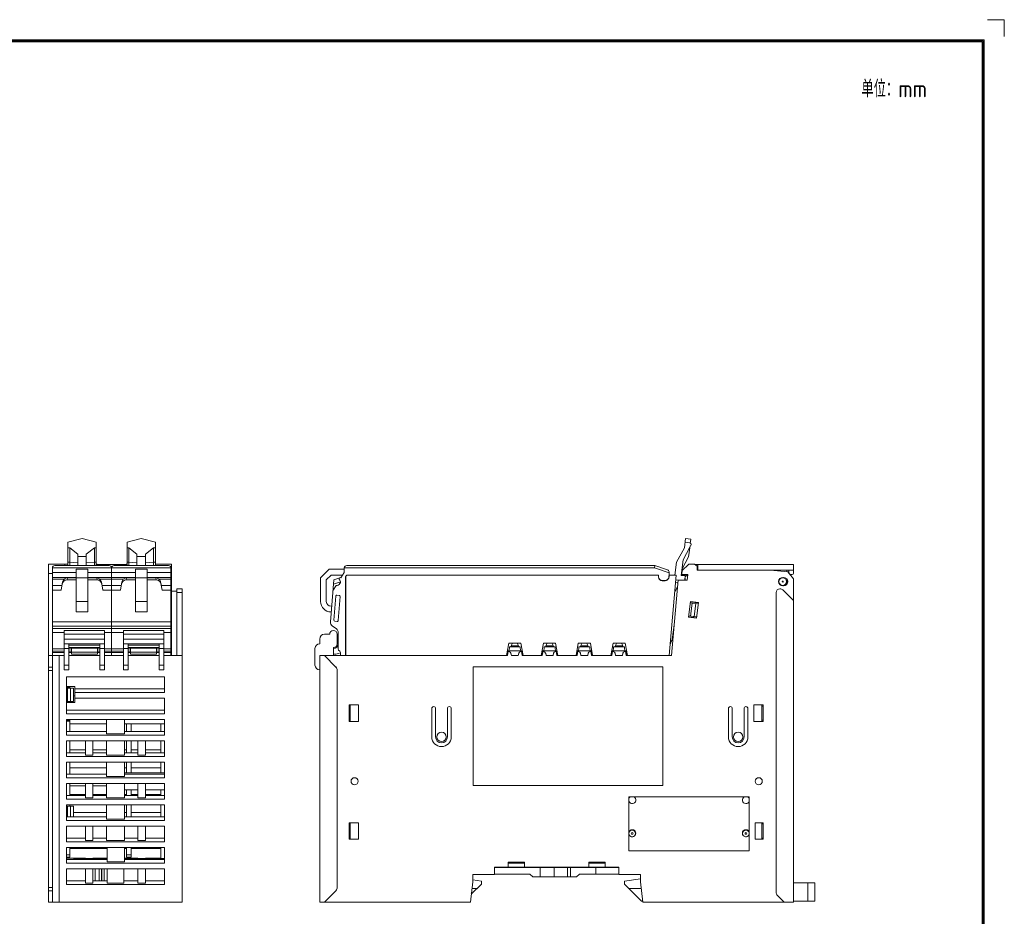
# Model space of a CAD drawing. Header units: inches. Extents: x 1106 to 1544, y 168 to 467.
# Tile 12 of 12: x 1325 to 1533, y 278 to 467. Entities that reach past the tile are written whole.
import ezdxf

# ---------------------------------------------------------------- set-up
doc = ezdxf.new("R2010")
doc.units = ezdxf.units.IN
doc.header["$LTSCALE"] = 23.1
doc.header["$MEASUREMENT"] = 0
doc.layers.get('0').update_dxf_attribs({"lineweight": 18})
for name, color, linetype, lineweight in [('1_27', 7, 'Continuous', 18), ('1_39_1_1', 7, 'Continuous', 18), ('1_6', 7, 'Continuous', 18)]:
    doc.layers.add(name, color=color, linetype=linetype, lineweight=lineweight)
doc.styles.get("Standard").update_dxf_attribs({"font": 'isocp3.shx', "bigfont": 'gbcbig.shx'})

msp = doc.modelspace()

# ---------------------------------------------------------------- linework, layer by layer
for p, q in [((1532.7, 467.34), (1529.17, 467.34)), ((1532.7, 467.34), (1532.7, 463.81)), ((1109.91, 463.1), (1528.46, 463.1)), ((1110.13, 462.87), (1528.23, 462.87)), ((1110.36, 462.65), (1528.01, 462.65)), ((1528.01, 462.65), (1528.01, 172.69)), ((1528.23, 462.87), (1528.23, 172.46)), ((1528.46, 463.1), (1528.46, 172.24))]:
    msp.add_line(p, q)
at = {"color": 7, "linetype": 'Continuous'}
for p, q in [((1330.98, 281.2), (1330.98, 352.5)), ((1330.98, 352.5), (1335.08, 352.5)), ((1334.48, 352.5), (1334.48, 352.2)), ((1341.08, 352.5), (1341.28, 352.5)), ((1341.28, 352.2), (1341.28, 352.5)), ((1347.38, 352.42), (1341.28, 352.42)), ((1341.28, 352.4), (1347.38, 352.4)), ((1341.78, 352.42), (1341.78, 352.4)), ((1342.74, 352.42), (1342.74, 352.4)), ((1344.39, 351.94), (1344.26, 351.94)), ((1346.98, 352.2), (1346.98, 352.4)), ((1347.38, 352.5), (1347.38, 352.2)), ((1347.38, 352.5), (1347.58, 352.5)), ((1353.58, 352.5), (1356.98, 352.5)), ((1356.83, 351.2), (1356.98, 351.2)), ((1356.98, 333.2), (1356.98, 352.5)), ((1464.62, 351.1), (1466.16, 352.5)), ((1464.63, 350.3), (1464.74, 351.2)), ((1466.16, 352.5), (1467.36, 352.5)), ((1467.36, 352.5), (1467.86, 352.1)), ((1467.49, 352.4), (1488.24, 352.4)), ((1467.86, 351.2), (1467.86, 352.1)), ((1467.86, 351.2), (1488.24, 351.2)), ((1468.06, 352.4), (1468.06, 351.2)), ((1483.34, 351.2), (1487.04, 350.9)), ((1485.04, 351.2), (1485.04, 351.06)), ((1486.84, 351.2), (1486.84, 350.92)), ((1487.24, 351.2), (1487.24, 350.8)), ((1488.24, 350.6), (1488.24, 352.4)), ((1331.83, 350.5), (1330.98, 350.5)), ((1356.98, 350.3), (1356.83, 350.3)), ((1356.83, 349.1), (1356.98, 349.1)), ((1462.46, 333.2), (1463.85, 349.15)), ((1465.78, 349.1), (1463.85, 349.1)), ((1464.63, 350.3), (1465.92, 350.3)), ((1465.33, 350.08), (1465.33, 350.14)), ((1465.33, 349.11), (1465.33, 349.55)), ((1465.65, 349.11), (1465.33, 349.11)), ((1465.36, 349.85), (1465.92, 350.3)), ((1465.78, 349.1), (1465.92, 350.3)), ((1485.94, 349.7), (1486.14, 349.7)), ((1486.84, 349.34), (1486.84, 348.8)), ((1487.04, 350.9), (1488.24, 349.4)), ((1487.94, 350.3), (1487.74, 350.3)), ((1488.24, 349.4), (1488.24, 281.2)), ((1358.08, 347.3), (1358.08, 333.2)), ((1358.08, 347.3), (1359.18, 347.3)), ((1359.18, 281.2), (1359.18, 347.3)), ((1485.34, 347.3), (1485.4, 347.3)), ((1486.14, 347.9), (1485.94, 347.9)), ((1485.97, 347.07), (1488.24, 344.8)), ((1486.74, 348.14), (1486.74, 348.4)), ((1356.98, 346.8), (1358.08, 346.8)), ((1359.18, 346.5), (1358.08, 346.5)), ((1484.54, 346.5), (1484.54, 283.31)), ((1466.46, 344.59), (1466.07, 341.31)), ((1466.43, 344.34), (1468.12, 344.14)), ((1466.45, 344.54), (1468.14, 344.34)), ((1468.15, 344.39), (1466.46, 344.59)), ((1466.5, 341.51), (1466.83, 344.29)), ((1466.76, 344.55), (1466.75, 344.5)), ((1467.29, 341.42), (1467.62, 344.2)), ((1467.44, 344.42), (1467.42, 344.22)), ((1467.76, 341.11), (1468.15, 344.39)), ((1466.07, 341.31), (1467.76, 341.11)), ((1467.77, 341.16), (1466.08, 341.36)), ((1466.1, 341.56), (1467.79, 341.36)), ((1466.37, 341.33), (1466.37, 341.28)), ((1467.09, 341.44), (1467.07, 341.24)), ((1334.33, 330.2), (1334.33, 338.5)), ((1342.83, 338.5), (1334.33, 338.5)), ((1334.33, 337.7), (1342.83, 337.7)), ((1342.83, 336.7), (1334.33, 336.7)), ((1342.83, 330.2), (1342.83, 338.5)), ((1346.83, 330.2), (1346.83, 338.5)), ((1355.33, 338.5), (1346.83, 338.5)), ((1346.83, 337.7), (1355.33, 337.7)), ((1355.33, 336.7), (1346.83, 336.7)), ((1355.33, 330.2), (1355.33, 338.5)), ((1388.24, 336.7), (1388.24, 335.7)), ((1390.34, 337.7), (1389.24, 337.7)), ((1391.94, 335.7), (1391.94, 337.7)), ((1334.33, 335.7), (1342.83, 335.7)), ((1335.33, 334.7), (1334.33, 334.7)), ((1335.33, 330.2), (1335.33, 335.7)), ((1341.83, 335.41), (1335.33, 335.41)), ((1341.83, 334.9), (1335.33, 334.9)), ((1341.83, 330.2), (1341.83, 335.7)), ((1342.83, 334.7), (1341.83, 334.7)), ((1346.83, 335.7), (1355.33, 335.7)), ((1347.83, 334.7), (1346.83, 334.7)), ((1347.83, 330.2), (1347.83, 335.7)), ((1347.83, 335.41), (1354.33, 335.41)), ((1354.33, 334.9), (1347.83, 334.9)), ((1354.33, 330.2), (1354.33, 335.7)), ((1355.33, 334.7), (1354.33, 334.7)), ((1387.24, 334.7), (1387.24, 331.2)), ((1391.14, 333.2), (1391.14, 334.9)), ((1330.98, 333.2), (1334.33, 333.2)), ((1331.88, 281.2), (1331.88, 333.2)), ((1333.28, 333.2), (1333.28, 281.2)), ((1341.83, 333.2), (1335.33, 333.2)), ((1346.83, 333.2), (1342.83, 333.2)), ((1347.83, 333.2), (1354.33, 333.2)), ((1359.18, 333.2), (1355.33, 333.2)), ((1356.83, 334.05), (1356.98, 334.05)), ((1388.24, 333.2), (1388.24, 281.2)), ((1388.24, 333.2), (1427.88, 333.2)), ((1389.24, 333.2), (1391.64, 330.79)), ((1427.88, 333.2), (1428.03, 334.05)), ((1428.03, 334.05), (1428.19, 334.05)), ((1428.59, 333.72), (1428.68, 333.2)), ((1428.68, 333.2), (1430.15, 333.2)), ((1430.15, 333.2), (1430.24, 333.72)), ((1430.64, 334.05), (1430.8, 334.05)), ((1430.8, 334.05), (1430.95, 333.2)), ((1430.95, 333.2), (1435.21, 333.2)), ((1435.21, 333.2), (1435.36, 334.05)), ((1435.36, 334.05), (1435.52, 334.05)), ((1435.92, 333.72), (1436.01, 333.2)), ((1436.01, 333.2), (1437.48, 333.2)), ((1437.48, 333.2), (1437.57, 333.72)), ((1437.97, 334.05), (1438.13, 334.05)), ((1438.13, 334.05), (1438.28, 333.2)), ((1438.28, 333.2), (1442.54, 333.2)), ((1442.54, 333.2), (1442.69, 334.05)), ((1442.69, 334.05), (1442.85, 334.05)), ((1443.25, 333.72), (1443.34, 333.2)), ((1443.34, 333.2), (1444.81, 333.2)), ((1444.81, 333.2), (1444.9, 333.72)), ((1445.3, 334.05), (1445.46, 334.05)), ((1445.46, 334.05), (1445.61, 333.2)), ((1445.61, 333.2), (1449.87, 333.2)), ((1449.87, 333.2), (1450.02, 334.05)), ((1450.02, 334.05), (1450.18, 334.05)), ((1450.58, 333.72), (1450.67, 333.2)), ((1450.67, 333.2), (1452.14, 333.2)), ((1452.14, 333.2), (1452.23, 333.72)), ((1452.63, 334.05), (1452.79, 334.05)), ((1452.79, 334.05), (1452.94, 333.2)), ((1452.94, 333.2), (1462.46, 333.2)), ((1330.98, 330.79), (1331.88, 330.79)), ((1334.33, 331.2), (1335.33, 331.2)), ((1341.83, 331.2), (1342.83, 331.2)), ((1346.83, 331.2), (1347.83, 331.2)), ((1354.33, 331.2), (1355.33, 331.2)), ((1460.62, 330.8), (1420.62, 330.8)), ((1420.62, 330.8), (1420.62, 305.8)), ((1460.62, 305.8), (1460.62, 330.8)), ((1331.88, 330.09), (1330.98, 330.09)), ((1335.33, 330.2), (1334.33, 330.2)), ((1334.78, 320.9), (1334.78, 328.7)), ((1355.48, 328.7), (1334.78, 328.7)), ((1342.83, 330.2), (1341.83, 330.2)), ((1347.83, 330.2), (1346.83, 330.2)), ((1355.33, 330.2), (1354.33, 330.2)), ((1355.48, 328.7), (1355.48, 325.4)), ((1391.94, 284.31), (1391.94, 330.09)), ((1334.78, 326.7), (1336.58, 326.7)), ((1334.78, 326.5), (1335.48, 326.5)), ((1334.78, 326.3), (1336.28, 326.3)), ((1334.98, 326.3), (1334.98, 323.5)), ((1335.48, 326.3), (1335.48, 326.7)), ((1335.68, 326.3), (1335.68, 323.5)), ((1336.28, 326.3), (1336.28, 323.5)), ((1336.58, 323.3), (1336.58, 326.7)), ((1336.28, 324.7), (1336.58, 324.7)), ((1355.48, 326.2), (1336.58, 326.2)), ((1355.48, 325.4), (1336.58, 325.4)), ((1355.48, 324.2), (1336.58, 324.2)), ((1355.48, 324.2), (1355.48, 320.9)), ((1334.78, 323.5), (1336.28, 323.5)), ((1334.78, 323.3), (1336.58, 323.3)), ((1335.48, 323.3), (1335.48, 323.5)), ((1394.44, 319.3), (1394.44, 322.8)), ((1394.44, 322.8), (1396.44, 322.8)), ((1394.65, 322.8), (1394.65, 319.3)), ((1396.44, 322.8), (1396.44, 319.3)), ((1479.84, 322.8), (1481.84, 322.8)), ((1479.84, 319.3), (1479.84, 322.8)), ((1481.54, 319.3), (1481.54, 322.8)), ((1481.84, 322.55), (1481.54, 322.55)), ((1481.84, 322.8), (1481.84, 319.3)), ((1355.48, 321.7), (1334.78, 321.7)), ((1355.48, 320.9), (1334.78, 320.9)), ((1411.89, 322.05), (1411.89, 316.05)), ((1412.69, 316.05), (1412.69, 322.05)), ((1415.19, 322.05), (1415.19, 316.05)), ((1415.99, 316.05), (1415.99, 322.05)), ((1474.49, 322.05), (1474.49, 316.05)), ((1475.29, 316.05), (1475.29, 322.05)), ((1477.79, 322.05), (1477.79, 316.05)), ((1478.59, 316.05), (1478.59, 322.05)), ((1334.78, 316.4), (1334.78, 319.7)), ((1334.78, 319.7), (1355.48, 319.7)), ((1335.48, 319.55), (1334.78, 319.55)), ((1335.48, 319.35), (1334.78, 319.35)), ((1335.48, 317.2), (1335.48, 319.55)), ((1343.23, 318.8), (1335.48, 318.8)), ((1343.23, 319.7), (1343.23, 316.7)), ((1347.03, 316.7), (1347.03, 319.7)), ((1355.48, 318.8), (1347.03, 318.8)), ((1347.48, 317.2), (1347.48, 318.8)), ((1348.48, 318.8), (1348.48, 317.2)), ((1354.68, 317.2), (1354.68, 318.8)), ((1355.48, 319.7), (1355.48, 316.4)), ((1396.44, 319.3), (1394.44, 319.3)), ((1481.84, 319.3), (1479.84, 319.3)), ((1481.84, 319.55), (1481.54, 319.55)), ((1334.78, 317.2), (1343.23, 317.2)), ((1355.48, 316.4), (1334.78, 316.4)), ((1343.23, 316.7), (1347.03, 316.7)), ((1347.03, 317.2), (1355.48, 317.2)), ((1334.78, 311.9), (1334.78, 315.2)), ((1334.78, 315.2), (1355.48, 315.2)), ((1335.48, 315.2), (1335.48, 312.7)), ((1338.78, 315.2), (1338.78, 312.2)), ((1340.38, 312.2), (1340.38, 315.2)), ((1343.23, 315.2), (1343.23, 312.2)), ((1347.03, 312.2), (1347.03, 315.2)), ((1347.48, 312.7), (1347.48, 315.2)), ((1348.48, 315.2), (1348.48, 312.7)), ((1349.88, 315.2), (1349.88, 312.2)), ((1351.48, 312.2), (1351.48, 315.2)), ((1354.68, 312.7), (1354.68, 315.2)), ((1355.48, 315.2), (1355.48, 311.9)), ((1334.78, 312.7), (1338.78, 312.7)), ((1355.48, 311.9), (1334.78, 311.9)), ((1335.48, 313.3), (1338.78, 313.3)), ((1338.78, 312.2), (1340.38, 312.2)), ((1340.38, 313.3), (1343.23, 313.3)), ((1340.38, 312.7), (1343.23, 312.7)), ((1343.23, 312.2), (1347.03, 312.2)), ((1347.03, 313.3), (1347.48, 313.3)), ((1347.03, 312.7), (1349.88, 312.7)), ((1348.48, 313.3), (1349.88, 313.3)), ((1349.88, 312.2), (1351.48, 312.2)), ((1354.68, 313.3), (1351.48, 313.3)), ((1351.48, 312.7), (1355.48, 312.7)), ((1334.78, 307.4), (1334.78, 310.7)), ((1334.78, 310.7), (1355.48, 310.7)), ((1335.48, 310.7), (1335.48, 308.2)), ((1343.23, 310.7), (1343.23, 307.7)), ((1347.03, 307.7), (1347.03, 310.7)), ((1347.48, 308.5), (1347.48, 310.7)), ((1348.48, 310.7), (1348.48, 308.5)), ((1354.68, 308.5), (1354.68, 310.7)), ((1355.48, 310.7), (1355.48, 307.4)), ((1334.78, 308.2), (1343.23, 308.2)), ((1335.48, 309.5), (1343.23, 309.5)), ((1343.23, 307.7), (1347.03, 307.7)), ((1347.48, 309.5), (1347.03, 309.5)), ((1347.03, 308.5), (1355.48, 308.5)), ((1347.03, 308.2), (1355.48, 308.2)), ((1354.68, 309.5), (1348.48, 309.5)), ((1355.48, 307.4), (1334.78, 307.4)), ((1334.78, 306.2), (1355.48, 306.2)), ((1334.78, 302.9), (1334.78, 306.2)), ((1335.48, 306.2), (1335.48, 303.7)), ((1335.48, 305.7), (1338.78, 305.7)), ((1338.78, 306.2), (1338.78, 303.2)), ((1340.38, 303.2), (1340.38, 306.2)), ((1340.38, 305.7), (1343.23, 305.7)), ((1343.23, 306.2), (1343.23, 303.2)), ((1347.03, 303.2), (1347.03, 306.2)), ((1349.88, 306.2), (1349.88, 303.2)), ((1351.48, 303.2), (1351.48, 306.2)), ((1355.48, 306.2), (1355.48, 302.9)), ((1420.62, 305.8), (1460.62, 305.8)), ((1334.78, 303.7), (1338.78, 303.7)), ((1335.48, 303.9), (1338.78, 303.9)), ((1343.23, 303.9), (1340.38, 303.9)), ((1340.38, 303.7), (1343.23, 303.7)), ((1349.88, 304.9), (1347.03, 304.9)), ((1347.48, 303.9), (1347.03, 303.9)), ((1347.03, 303.7), (1349.88, 303.7)), ((1347.48, 303.7), (1347.48, 304.9)), ((1348.48, 304.9), (1348.48, 303.7)), ((1349.88, 303.9), (1348.48, 303.9)), ((1355.48, 304.9), (1351.48, 304.9)), ((1354.68, 303.9), (1351.48, 303.9)), ((1351.48, 303.7), (1355.48, 303.7)), ((1354.68, 303.7), (1354.68, 304.9)), ((1453.49, 303.4), (1478.89, 303.4)), ((1453.49, 292), (1453.49, 303.4)), ((1478.89, 303.4), (1478.89, 292)), ((1355.48, 302.9), (1334.78, 302.9)), ((1334.78, 301.7), (1355.48, 301.7)), ((1334.78, 298.4), (1334.78, 301.7)), ((1334.78, 301.45), (1336.28, 301.45)), ((1334.98, 301.45), (1334.98, 299.2)), ((1335.48, 301.45), (1335.48, 301.7)), ((1335.68, 301.45), (1335.68, 299.2)), ((1336.28, 301.45), (1336.28, 299.2)), ((1338.78, 303.2), (1340.38, 303.2)), ((1343.23, 303.2), (1347.03, 303.2)), ((1343.23, 301.7), (1343.23, 298.7)), ((1347.03, 298.7), (1347.03, 301.7)), ((1347.48, 299.2), (1347.48, 301.7)), ((1348.48, 301.7), (1348.48, 299.2)), ((1349.88, 303.2), (1351.48, 303.2)), ((1354.68, 299.2), (1354.68, 301.7)), ((1355.48, 301.7), (1355.48, 298.4)), ((1334.78, 299.2), (1343.23, 299.2)), ((1336.28, 300.1), (1343.23, 300.1)), ((1347.48, 300.1), (1347.03, 300.1)), ((1347.03, 299.2), (1355.48, 299.2)), ((1354.68, 300.1), (1348.48, 300.1)), ((1355.48, 298.4), (1334.78, 298.4)), ((1334.78, 297.2), (1355.48, 297.2)), ((1334.78, 293.9), (1334.78, 297.2)), ((1338.78, 297.2), (1338.78, 294.2)), ((1340.38, 294.2), (1340.38, 297.2)), ((1343.23, 298.7), (1347.03, 298.7)), ((1343.23, 297.2), (1343.23, 294.2)), ((1347.03, 294.2), (1347.03, 297.2)), ((1349.88, 297.2), (1349.88, 294.2)), ((1351.48, 294.2), (1351.48, 297.2)), ((1355.48, 297.2), (1355.48, 293.9)), ((1394.44, 297.95), (1396.44, 297.95)), ((1394.44, 294.45), (1394.44, 297.95)), ((1394.44, 297.7), (1394.65, 297.7)), ((1394.65, 297.95), (1394.65, 294.45)), ((1396.44, 297.95), (1396.44, 294.45)), ((1480.14, 297.95), (1481.84, 297.95)), ((1480.14, 294.45), (1480.14, 297.95)), ((1481.54, 294.45), (1481.54, 297.95)), ((1481.84, 297.7), (1481.54, 297.7)), ((1481.84, 297.95), (1481.84, 294.45)), ((1334.78, 294.7), (1338.78, 294.7)), ((1355.48, 293.9), (1334.78, 293.9)), ((1338.78, 294.2), (1340.38, 294.2)), ((1340.38, 294.7), (1343.23, 294.7)), ((1343.23, 294.2), (1347.03, 294.2)), ((1347.03, 294.7), (1349.88, 294.7)), ((1349.88, 294.2), (1351.48, 294.2)), ((1351.48, 294.7), (1355.48, 294.7)), ((1394.44, 294.7), (1394.65, 294.7)), ((1396.44, 294.45), (1394.44, 294.45)), ((1481.84, 294.45), (1480.14, 294.45)), ((1481.84, 294.7), (1481.54, 294.7)), ((1334.78, 292.7), (1355.48, 292.7)), ((1334.78, 289.4), (1334.78, 292.7)), ((1334.78, 291.2), (1335.48, 291.2)), ((1335.48, 290.7), (1335.48, 292.7)), ((1335.48, 292.5), (1343.23, 292.5)), ((1343.23, 292.7), (1343.23, 292.5)), ((1343.38, 292.7), (1343.38, 289.7)), ((1347.03, 289.7), (1347.03, 292.7)), ((1347.48, 292.5), (1347.03, 292.5)), ((1347.48, 290.7), (1347.48, 292.7)), ((1348.48, 291.2), (1347.48, 291.2)), ((1348.48, 292.7), (1348.48, 290.7)), ((1354.68, 292.5), (1348.48, 292.5)), ((1354.68, 290.4), (1354.68, 292.7)), ((1355.48, 292.7), (1355.48, 289.4)), ((1478.89, 292), (1453.49, 292)), ((1335.48, 290.7), (1334.78, 290.7)), ((1334.78, 290.5), (1338.78, 290.5)), ((1334.78, 290.2), (1343.38, 290.2)), ((1355.48, 289.39), (1334.78, 289.4)), ((1336.37, 290.4), (1343.38, 290.4)), ((1336.37, 290.4), (1336.37, 290.2)), ((1336.73, 290.2), (1336.73, 290.4)), ((1337.58, 290.4), (1337.58, 290.2)), ((1338.78, 290.5), (1338.78, 290.4)), ((1340.38, 290.5), (1343.23, 290.5)), ((1340.38, 290.4), (1340.38, 290.5)), ((1342.78, 290.2), (1342.78, 290.4)), ((1343.23, 290.5), (1343.23, 290.4)), ((1343.38, 289.7), (1347.03, 289.7)), ((1347.03, 290.5), (1349.88, 290.5)), ((1347.03, 290.4), (1355.48, 290.4)), ((1347.03, 290.2), (1355.48, 290.19)), ((1348.48, 290.7), (1347.48, 290.7)), ((1349.88, 290.5), (1349.88, 290.4)), ((1354.68, 290.5), (1351.48, 290.5)), ((1351.48, 290.4), (1351.48, 290.5)), ((1431.44, 289.6), (1428.04, 289.6)), ((1428.04, 289.6), (1428.04, 288.6)), ((1431.44, 289.4), (1428.04, 289.4)), ((1428.24, 289.6), (1428.24, 289.4)), ((1431.24, 289.6), (1431.24, 289.4)), ((1431.44, 288.6), (1431.44, 289.6)), ((1448.44, 289.6), (1445.04, 289.6)), ((1445.04, 289.6), (1445.04, 288.6)), ((1448.44, 289.4), (1445.04, 289.4)), ((1445.24, 289.6), (1445.24, 289.4)), ((1448.24, 289.6), (1448.24, 289.4)), ((1448.44, 288.6), (1448.44, 289.6)), ((1334.78, 288.2), (1355.48, 288.2)), ((1334.78, 284.9), (1334.78, 288.2)), ((1338.78, 288.2), (1338.78, 285.2)), ((1340.38, 285.2), (1340.38, 288.2)), ((1340.83, 288.2), (1340.83, 285.7)), ((1341.68, 288.2), (1341.68, 285.7)), ((1342.18, 285.7), (1342.18, 288.2)), ((1342.28, 288.2), (1342.28, 285.7)), ((1342.78, 285.7), (1342.78, 288.2)), ((1343.38, 288.2), (1343.38, 285.2)), ((1346.88, 285.2), (1346.88, 288.2)), ((1349.88, 288.2), (1349.88, 285.2)), ((1351.48, 285.2), (1351.48, 288.2)), ((1355.48, 288.2), (1355.48, 284.9)), ((1425.14, 287), (1420.54, 287)), ((1420.54, 285.5), (1420.54, 287)), ((1425.14, 288.6), (1451.34, 288.6)), ((1425.14, 287), (1425.14, 288.6)), ((1451.34, 288.5), (1425.14, 288.5)), ((1432.59, 287.1), (1425.14, 287.1)), ((1433.19, 286.5), (1432.59, 287.1)), ((1434.74, 286.5), (1434.74, 288.5)), ((1437.08, 288.6), (1437.08, 288.5)), ((1437.71, 286.5), (1437.71, 288.5)), ((1439.08, 288.6), (1439.08, 288.5)), ((1440.56, 286.5), (1440.56, 288.5)), ((1441.19, 288.5), (1441.19, 286.5)), ((1443.04, 287.1), (1442.44, 286.5)), ((1451.34, 287.1), (1443.04, 287.1)), ((1446.54, 288.5), (1446.54, 287.1)), ((1451.34, 288.6), (1451.34, 287)), ((1455.94, 287), (1451.34, 287)), ((1455.94, 285.5), (1455.94, 287)), ((1334.78, 285.71), (1338.78, 285.7)), ((1355.48, 284.9), (1334.78, 284.91)), ((1338.78, 285.2), (1340.38, 285.2)), ((1340.38, 285.7), (1343.38, 285.7)), ((1342.18, 286.5), (1342.28, 286.5)), ((1343.38, 285.2), (1346.88, 285.2)), ((1346.88, 285.7), (1349.88, 285.7)), ((1349.88, 285.2), (1351.48, 285.2)), ((1351.48, 285.7), (1355.48, 285.7)), ((1420.54, 285.5), (1420.04, 281.2)), ((1422.39, 285), (1420.23, 282.84)), ((1420.54, 285.93), (1422.39, 285.6)), ((1422.39, 285), (1422.39, 285.6)), ((1433.19, 286.5), (1440.56, 286.5)), ((1440.56, 286.5), (1442.44, 286.5)), ((1452.54, 285.6), (1455.94, 286.14)), ((1452.54, 285), (1452.54, 285.6)), ((1456.14, 281.4), (1452.54, 285)), ((1456.44, 281.2), (1455.94, 285.5)), ((1488.24, 285.3), (1492.74, 285.3)), ((1491.24, 285.3), (1491.24, 281.4)), ((1492.74, 281.4), (1492.74, 285.3)), ((1330.98, 284.31), (1331.88, 284.31)), ((1331.88, 283.61), (1330.98, 283.61)), ((1391.64, 283.61), (1389.24, 281.2)), ((1421.49, 284.1), (1420.37, 284.1)), ((1453.44, 284.1), (1456.1, 284.1)), ((1486.24, 281.2), (1484.83, 282.61)), ((1330.98, 281.2), (1359.18, 281.2)), ((1388.24, 281.2), (1420.04, 281.2)), ((1456.41, 281.4), (1456.14, 281.4)), ((1456.44, 281.2), (1488.24, 281.2)), ((1488.24, 281.4), (1492.74, 281.4))]:
    msp.add_line(p, q, dxfattribs=at)
for centre, radius in [((1485.94, 348.8), 0.8), ((1485.94, 348.8), 0.1), ((1413.94, 316.05), 1), ((1476.54, 316.05), 1), ((1395.59, 306.7), 0.75), ((1480.89, 306.7), 0.75)]:
    msp.add_circle(centre, radius, dxfattribs=at)
for centre, radius, start, end in [((1465.63, 350.14), 0.3, 147.5389, 180), ((1485.94, 348.8), 0.9, 90, 270), ((1486.14, 348.8), 0.9, 270, 90), ((1487.74, 350.8), 0.5, 180, 205.8295), ((1487.74, 350.8), 0.5, 231.1485, 270), ((1487.94, 350.6), 0.3, 270, 0), ((1485.34, 346.5), 0.8, 90, 180), ((1485.4, 346.5), 0.8, 45, 90), ((1485.94, 348.8), 0.9, 282.6889, 0), ((1389.24, 336.7), 1, 90, 180), ((1391.14, 337.7), 0.8, 0, 180), ((1388.24, 334.7), 1, 90, 180), ((1391.14, 335.7), 0.8, 270, 0), ((1428.19, 333.65), 0.4, 10.0761, 90), ((1430.64, 333.65), 0.4, 90, 169.9239), ((1435.52, 333.65), 0.4, 10.0761, 90), ((1437.97, 333.65), 0.4, 90, 169.9239), ((1442.85, 333.65), 0.4, 10.0761, 90), ((1445.3, 333.65), 0.4, 90, 169.9239), ((1450.18, 333.65), 0.4, 10.0761, 90), ((1452.63, 333.65), 0.4, 90, 169.9239), ((1388.24, 331.2), 1, 180, 270), ((1390.94, 330.09), 1, 0, 45), ((1412.29, 322.05), 0.4, 0, 180), ((1415.59, 322.05), 0.4, 0, 180), ((1474.89, 322.05), 0.4, 0, 180), ((1478.19, 322.05), 0.4, 0, 180), ((1413.94, 316.05), 2.05, 180, 0), ((1413.94, 316.05), 1.25, 180, 0), ((1476.54, 316.05), 2.05, 180, 0), ((1476.54, 316.05), 1.25, 180, 0), ((1454.19, 302.73), 0.75, 200.7491, 63.6403), ((1454.19, 302.73), 0.75, 116.4868, 159.2249), ((1478.19, 302.73), 0.75, 116.4868, 339.2249), ((1478.19, 302.73), 0.75, 20.7491, 63.6403), ((1454.19, 295.73), 0.75, 200.7491, 159.2249), ((1454.19, 295.7), 0.75, 20.0931, 159.2249), ((1478.19, 295.73), 0.75, 20.7491, 339.2249), ((1478.19, 295.7), 0.75, 20.7491, 159.8089), ((1390.94, 284.31), 1, 315, 0), ((1485.54, 283.31), 1, 180, 225)]:
    msp.add_arc(centre, radius, start, end, dxfattribs=at)
at = {"layer": '1_27', "color": 7, "linetype": 'Continuous'}
for p, q in [((1393.76, 349.8), (1393.76, 333.2)), ((1459.71, 350.2), (1394.16, 350.2)), ((1459.71, 349.8), (1459.71, 350.2)), ((1461.95, 349.72), (1461.99, 350.2)), ((1463.44, 350.2), (1461.96, 333.2)), ((1463.44, 350.2), (1461.99, 350.2)), ((1461.15, 349), (1460.51, 349)), ((1428.14, 335.85), (1427.67, 333.2)), ((1428.14, 335.85), (1430.69, 335.85)), ((1428.26, 334.8), (1428.17, 334.2)), ((1428.26, 335.05), (1430.57, 335.05)), ((1428.26, 334.8), (1428.26, 335.05)), ((1428.86, 335.72), (1428.62, 335.16)), ((1428.65, 335.25), (1430.18, 335.25)), ((1430.22, 335.16), (1429.98, 335.72)), ((1430.57, 335.05), (1430.57, 334.8)), ((1430.66, 334.2), (1430.57, 334.8)), ((1431.17, 333.2), (1430.69, 335.85)), ((1435.47, 335.85), (1435, 333.2)), ((1435.47, 335.85), (1438.02, 335.85)), ((1435.59, 334.8), (1435.5, 334.2)), ((1435.59, 335.05), (1437.9, 335.05)), ((1435.59, 334.8), (1435.59, 335.05)), ((1436.19, 335.72), (1435.95, 335.16)), ((1435.98, 335.25), (1437.51, 335.25)), ((1437.55, 335.16), (1437.31, 335.72)), ((1437.9, 335.05), (1437.9, 334.8)), ((1437.99, 334.2), (1437.9, 334.8)), ((1438.5, 333.2), (1438.02, 335.85)), ((1442.8, 335.85), (1442.33, 333.2)), ((1442.8, 335.85), (1445.35, 335.85)), ((1442.92, 334.8), (1442.83, 334.2)), ((1442.92, 335.05), (1445.23, 335.05)), ((1442.92, 334.8), (1442.92, 335.05)), ((1443.52, 335.72), (1443.28, 335.16)), ((1443.31, 335.25), (1444.84, 335.25)), ((1444.88, 335.16), (1444.64, 335.72)), ((1445.23, 335.05), (1445.23, 334.8)), ((1445.32, 334.2), (1445.23, 334.8)), ((1445.83, 333.2), (1445.35, 335.85)), ((1450.13, 335.85), (1449.66, 333.2)), ((1450.13, 335.85), (1452.68, 335.85)), ((1450.25, 334.8), (1450.16, 334.2)), ((1450.25, 335.05), (1452.56, 335.05)), ((1450.25, 334.8), (1450.25, 335.05)), ((1450.85, 335.72), (1450.61, 335.16)), ((1450.64, 335.25), (1452.17, 335.25)), ((1452.21, 335.16), (1451.97, 335.72)), ((1452.56, 335.05), (1452.56, 334.8)), ((1452.65, 334.2), (1452.56, 334.8)), ((1453.16, 333.2), (1452.68, 335.85)), ((1427.9, 334.2), (1427.73, 333.2)), ((1427.9, 334.2), (1430.93, 334.2)), ((1431.1, 333.2), (1430.93, 334.2)), ((1435.23, 334.2), (1435.06, 333.2)), ((1435.23, 334.2), (1438.26, 334.2)), ((1438.43, 333.2), (1438.26, 334.2)), ((1442.56, 334.2), (1442.39, 333.2)), ((1442.56, 334.2), (1445.59, 334.2)), ((1445.76, 333.2), (1445.59, 334.2)), ((1449.89, 334.2), (1449.72, 333.2)), ((1449.89, 334.2), (1452.92, 334.2)), ((1453.09, 333.2), (1452.92, 334.2))]:
    msp.add_line(p, q, dxfattribs=at)
for centre, radius, start, end in [((1394.16, 349.8), 0.4, 90.0355, 179.9978), ((1460.51, 349.8), 0.8, 180, 270), ((1461.15, 349.8), 0.8, 270, 354.6376)]:
    msp.add_arc(centre, radius, start, end, dxfattribs=at)
for points, knots in [([(1428.62, 335.16), (1428.61, 335.15), (1428.59, 335.11), (1428.53, 335.06), (1428.48, 335.05), (1428.46, 335.05)], [0, 0, 0, 0, 0.287497, 0.677266, 1, 1, 1, 1]), ([(1428.88, 335.85), (1428.88, 335.84), (1428.88, 335.81), (1428.87, 335.76), (1428.86, 335.73), (1428.86, 335.72)], [0, 0, 0, 0, 0.205439, 0.841469, 1, 1, 1, 1]), ([(1429.98, 335.72), (1429.96, 335.74), (1429.95, 335.79), (1429.95, 335.83), (1429.95, 335.85)], [0, 0, 0, 0, 0.520089, 1, 1, 1, 1]), ([(1430.38, 335.05), (1430.37, 335.05), (1430.34, 335.05), (1430.27, 335.08), (1430.23, 335.13), (1430.22, 335.16), (1430.22, 335.16)], [0, 0, 0, 0, 0.072898, 0.481379, 0.889861, 1, 1, 1, 1]), ([(1435.95, 335.16), (1435.94, 335.15), (1435.92, 335.11), (1435.86, 335.06), (1435.81, 335.05), (1435.79, 335.05)], [0, 0, 0, 0, 0.287497, 0.677266, 1, 1, 1, 1]), ([(1436.21, 335.85), (1436.21, 335.84), (1436.21, 335.81), (1436.2, 335.76), (1436.19, 335.73), (1436.19, 335.72)], [0, 0, 0, 0, 0.205439, 0.841469, 1, 1, 1, 1]), ([(1437.31, 335.72), (1437.29, 335.74), (1437.28, 335.79), (1437.28, 335.83), (1437.28, 335.85)], [0, 0, 0, 0, 0.520089, 1, 1, 1, 1]), ([(1437.71, 335.05), (1437.7, 335.05), (1437.67, 335.05), (1437.6, 335.08), (1437.56, 335.13), (1437.55, 335.16), (1437.55, 335.16)], [0, 0, 0, 0, 0.072898, 0.481379, 0.889861, 1, 1, 1, 1]), ([(1443.28, 335.16), (1443.27, 335.15), (1443.25, 335.11), (1443.19, 335.06), (1443.14, 335.05), (1443.12, 335.05)], [0, 0, 0, 0, 0.287497, 0.677266, 1, 1, 1, 1]), ([(1443.54, 335.85), (1443.54, 335.84), (1443.54, 335.81), (1443.53, 335.76), (1443.52, 335.73), (1443.52, 335.72)], [0, 0, 0, 0, 0.205439, 0.841469, 1, 1, 1, 1]), ([(1444.64, 335.72), (1444.62, 335.74), (1444.61, 335.79), (1444.61, 335.83), (1444.61, 335.85)], [0, 0, 0, 0, 0.520089, 1, 1, 1, 1]), ([(1445.04, 335.05), (1445.03, 335.05), (1445, 335.05), (1444.93, 335.08), (1444.89, 335.13), (1444.88, 335.16), (1444.88, 335.16)], [0, 0, 0, 0, 0.072898, 0.481379, 0.889861, 1, 1, 1, 1]), ([(1450.61, 335.16), (1450.6, 335.15), (1450.58, 335.11), (1450.52, 335.06), (1450.47, 335.05), (1450.45, 335.05)], [0, 0, 0, 0, 0.287497, 0.677266, 1, 1, 1, 1]), ([(1450.87, 335.85), (1450.87, 335.84), (1450.87, 335.81), (1450.86, 335.76), (1450.85, 335.73), (1450.85, 335.72)], [0, 0, 0, 0, 0.205439, 0.841469, 1, 1, 1, 1]), ([(1451.97, 335.72), (1451.95, 335.74), (1451.94, 335.79), (1451.94, 335.83), (1451.94, 335.85)], [0, 0, 0, 0, 0.520089, 1, 1, 1, 1]), ([(1452.37, 335.05), (1452.36, 335.05), (1452.33, 335.05), (1452.26, 335.08), (1452.22, 335.13), (1452.21, 335.16), (1452.21, 335.16)], [0, 0, 0, 0, 0.072898, 0.481379, 0.889861, 1, 1, 1, 1])]:
    msp.add_open_spline(points, degree=3, knots=knots, dxfattribs=at)
at = {"layer": '1_39_1_1', "color": 7, "linetype": 'Continuous'}
for centre, radius in [((1454.19, 295.7), 0.7), ((1454.19, 295.7), 0.2), ((1478.19, 295.7), 0.7), ((1478.19, 295.7), 0.2)]:
    msp.add_circle(centre, radius, dxfattribs=at)
at = {"layer": '1_6', "color": 7, "linetype": 'Continuous'}
for p, q in [((1338.08, 357.92), (1335.08, 357.13)), ((1341.08, 357.13), (1338.08, 357.92)), ((1350.58, 357.92), (1347.58, 357.13)), ((1353.58, 357.13), (1350.58, 357.92)), ((1465.22, 355.94), (1465.46, 357.92)), ((1465.46, 357.92), (1466.55, 357.79)), ((1466.44, 356.85), (1466.55, 357.79)), ((1335.08, 357.13), (1335.08, 352.2)), ((1335.48, 355.94), (1335.08, 355.94)), ((1335.48, 352.2), (1335.48, 355.94)), ((1337.18, 354.62), (1335.48, 355.94)), ((1340.68, 355.94), (1338.98, 354.62)), ((1340.68, 355.94), (1340.68, 352.2)), ((1341.08, 355.94), (1340.68, 355.94)), ((1341.08, 352.2), (1341.08, 357.13)), ((1347.58, 357.13), (1347.58, 352.2)), ((1347.98, 355.94), (1347.58, 355.94)), ((1347.98, 352.2), (1347.98, 355.94)), ((1349.68, 354.62), (1347.98, 355.94)), ((1353.18, 355.94), (1351.48, 354.62)), ((1353.18, 355.94), (1353.18, 352.2)), ((1353.58, 355.94), (1353.18, 355.94)), ((1353.58, 352.2), (1353.58, 357.13)), ((1463.54, 352.92), (1465.22, 355.94)), ((1466.34, 356.05), (1464.91, 353.41)), ((1466.46, 356.99), (1465.36, 357.13)), ((1466.09, 354.02), (1466.38, 356.35)), ((1337.18, 352.2), (1337.18, 354.62)), ((1337.18, 354.09), (1338.98, 354.09)), ((1338.98, 354.62), (1338.98, 352.2)), ((1349.68, 352.2), (1349.68, 354.62)), ((1349.68, 354.09), (1351.48, 354.09)), ((1351.48, 354.62), (1351.48, 352.2)), ((1464.91, 353.41), (1464.5, 350.08)), ((1464.66, 351.37), (1466.09, 354.02)), ((1331.83, 333.2), (1331.83, 351.7)), ((1356.83, 351.7), (1331.83, 351.7)), ((1332.33, 352.2), (1343.83, 352.2)), ((1335.48, 352.92), (1335.08, 352.92)), ((1337.18, 352.76), (1335.48, 352.92)), ((1336.83, 342.4), (1336.83, 351.4)), ((1336.83, 351.4), (1339.33, 351.4)), ((1340.68, 352.92), (1338.98, 352.76)), ((1339.33, 342.4), (1339.33, 351.4)), ((1341.08, 352.92), (1340.68, 352.92)), ((1344.33, 351.7), (1344.33, 333.2)), ((1344.83, 352.2), (1356.33, 352.2)), ((1347.98, 352.92), (1347.58, 352.92)), ((1349.68, 352.76), (1347.98, 352.92)), ((1349.33, 342.4), (1349.33, 351.4)), ((1349.33, 351.4), (1351.83, 351.4)), ((1353.18, 352.92), (1351.48, 352.76)), ((1351.83, 342.4), (1351.83, 351.4)), ((1353.58, 352.92), (1353.18, 352.92)), ((1356.83, 348.01), (1356.83, 351.7)), ((1388.43, 349.6), (1390.23, 351.4)), ((1390.23, 351.4), (1393.43, 351.4)), ((1393.43, 351.7), (1393.43, 350.7)), ((1458.88, 351.7), (1393.43, 351.7)), ((1393.93, 352.2), (1458.96, 352.2)), ((1458.88, 351.7), (1458.96, 352.2)), ((1458.88, 351.7), (1461.96, 350.67)), ((1458.96, 352.2), (1461.61, 351.31)), ((1463.2, 350.2), (1463.54, 352.92)), ((1331.83, 350.7), (1336.83, 350.7)), ((1331.83, 349.65), (1336.83, 349.65)), ((1334.28, 349.29), (1331.83, 349.29)), ((1334.91, 349.17), (1334.99, 349.63)), ((1336.83, 349.17), (1334.91, 349.17)), ((1336.83, 349.63), (1334.99, 349.63)), ((1336.83, 349.6), (1339.33, 349.6)), ((1339.33, 350.7), (1349.33, 350.7)), ((1339.33, 349.65), (1349.33, 349.65)), ((1341.17, 349.63), (1339.33, 349.63)), ((1341.25, 349.17), (1339.33, 349.17)), ((1341.17, 349.63), (1341.25, 349.17)), ((1346.78, 349.29), (1341.87, 349.29)), ((1347.41, 349.17), (1347.49, 349.63)), ((1349.33, 349.17), (1347.41, 349.17)), ((1349.33, 349.63), (1347.49, 349.63)), ((1349.33, 349.6), (1351.83, 349.6)), ((1351.83, 350.7), (1356.83, 350.7)), ((1351.83, 349.65), (1356.83, 349.65)), ((1353.67, 349.63), (1351.83, 349.63)), ((1353.75, 349.17), (1351.83, 349.17)), ((1353.67, 349.63), (1353.75, 349.17)), ((1356.83, 349.29), (1354.37, 349.29)), ((1388.43, 349.6), (1388.43, 344.6)), ((1390.63, 350.2), (1389.63, 349.2)), ((1389.63, 344.6), (1389.63, 349.2)), ((1390.51, 340.32), (1391.23, 349.17)), ((1390.63, 350.2), (1393.11, 350.2)), ((1392.5, 349.63), (1391.23, 349.17)), ((1392.72, 349.61), (1393.43, 350.7)), ((1393.7, 349.81), (1393.69, 349.7)), ((1393.69, 333.2), (1393.69, 349.7)), ((1393.69, 349.2), (1393.76, 349.2)), ((1393.73, 349.9), (1393.7, 349.81)), ((1394.15, 350.2), (1459.76, 350.2)), ((1459.76, 350.2), (1459.76, 349.85)), ((1461.9, 349.78), (1461.88, 349.47)), ((1461.96, 350.37), (1461.9, 349.78)), ((1461.96, 350.37), (1461.96, 350.84)), ((1464.23, 349.11), (1463.36, 349.21)), ((1465.39, 350.08), (1464.5, 350.08)), ((1465.39, 350.08), (1465.28, 349.1)), ((1333.85, 347.99), (1331.83, 347.99)), ((1333.68, 347.02), (1331.83, 347.02)), ((1333.99, 348.78), (1333.68, 347.02)), ((1342.48, 347.02), (1342.17, 348.78)), ((1346.35, 347.99), (1342.31, 347.99)), ((1346.18, 347.02), (1342.48, 347.02)), ((1346.49, 348.78), (1346.18, 347.02)), ((1354.98, 347.02), (1354.67, 348.78)), ((1356.83, 347.99), (1354.81, 347.99)), ((1356.83, 347.02), (1354.98, 347.02)), ((1356.83, 333.2), (1356.83, 347.99)), ((1391.05, 347.02), (1391.68, 347.99)), ((1391.15, 348.26), (1392.6, 348.78)), ((1460.24, 349.05), (1461.11, 349.05)), ((1463.12, 346.45), (1463.73, 347.76)), ((1463.3, 348.62), (1463.66, 348.57)), ((1391.64, 345.75), (1391.24, 340.67)), ((1392.38, 345.88), (1391.86, 345.93)), ((1392.15, 340.59), (1392.56, 345.67)), ((1336.83, 344.6), (1339.33, 344.6)), ((1349.33, 344.6), (1351.83, 344.6)), ((1390.63, 343.6), (1390.78, 343.6)), ((1339.33, 342.4), (1336.83, 342.4)), ((1351.83, 342.4), (1349.33, 342.4)), ((1390.68, 342.4), (1390.63, 342.4)), ((1331.83, 340.32), (1356.83, 340.32)), ((1356.83, 339.42), (1331.83, 339.42)), ((1331.83, 338.9), (1356.83, 338.9)), ((1391.7, 338.9), (1390.95, 339.42)), ((1391.42, 340.46), (1391.94, 340.41)), ((1463.03, 339.7), (1462.59, 336.63)), ((1334.33, 338.07), (1331.83, 338.07)), ((1346.83, 338.07), (1342.83, 338.07)), ((1356.83, 338.07), (1355.33, 338.07)), ((1392.14, 338.07), (1392.14, 334.6)), ((1331.83, 334.6), (1334.33, 334.6)), ((1335.33, 334.6), (1335.83, 334.6)), ((1335.83, 334.9), (1335.83, 333.53)), ((1335.83, 334.8), (1341.33, 334.8)), ((1341.33, 333.53), (1341.33, 334.9)), ((1341.33, 334.6), (1341.83, 334.6)), ((1342.83, 334.6), (1346.83, 334.6)), ((1347.83, 334.6), (1348.33, 334.6)), ((1348.33, 334.9), (1348.33, 333.53)), ((1348.33, 334.8), (1353.83, 334.8)), ((1353.83, 333.53), (1353.83, 334.9)), ((1353.83, 334.6), (1354.33, 334.6)), ((1355.33, 334.6), (1356.83, 334.6)), ((1393.76, 334.65), (1393.69, 334.65)), ((1331.83, 334.14), (1334.33, 334.14)), ((1334.33, 333.86), (1331.83, 333.86)), ((1335.33, 334.14), (1335.83, 334.14)), ((1335.83, 333.86), (1335.33, 333.86)), ((1335.83, 333.95), (1341.33, 333.95)), ((1335.83, 333.53), (1341.33, 333.53)), ((1341.33, 334.14), (1341.83, 334.14)), ((1341.83, 333.86), (1341.33, 333.86)), ((1342.83, 334.14), (1346.83, 334.14)), ((1346.83, 333.86), (1342.83, 333.86)), ((1347.83, 334.14), (1348.33, 334.14)), ((1348.33, 333.86), (1347.83, 333.86)), ((1348.33, 333.95), (1353.83, 333.95)), ((1348.33, 333.53), (1353.83, 333.53)), ((1353.83, 334.14), (1354.33, 334.14)), ((1354.33, 333.86), (1353.83, 333.86)), ((1355.33, 334.14), (1356.83, 334.14)), ((1356.83, 333.86), (1355.33, 333.86)), ((1392.64, 333.75), (1392.14, 333.62)), ((1392.64, 333.86), (1392.64, 333.2)), ((1393.76, 334), (1393.69, 334))]:
    msp.add_line(p, q, dxfattribs=at)
for centre, radius, start, end in [((1466.41, 356.6), 0.25, 263, 83), ((1332.33, 351.7), 0.5, 90, 180), ((1343.83, 351.7), 0.5, 0, 90), ((1344.83, 351.7), 0.5, 90, 180), ((1356.33, 351.7), 0.5, 0, 90), ((1393.93, 351.7), 0.5, 90, 180), ((1461.46, 350.84), 0.5, 0, 71.5651), ((1391.84, 348.73), 0.762, 257.63, 46.8102), ((1392.59, 349.4), 0.25, 57.1871, 206.1428), ((1460.56, 349.85), 0.8, 180, 270), ((1461.11, 349.85), 0.8, 270, 354.7892), ((1463.72, 349.07), 0.3, 5.9557, 12.4712), ((1463.7, 348.87), 0.3, 263, 291.3213), ((1391.84, 345.73), 0.2, 84.5726, 175.3941), ((1392.36, 345.69), 0.2, 355.3941, 84.5726), ((1390.63, 344.6), 2.2, 180, 270), ((1390.63, 344.6), 1, 180, 270), ((1391.51, 340.24), 1, 175.3941, 235.5646), ((1391.43, 340.66), 0.2, 175.3941, 264.5726), ((1391.14, 338.07), 1, 0, 55.5646), ((1391.95, 340.61), 0.2, 264.5726, 355.3941), ((1459.49, 337.4), 3.2, 327.7815, 346), ((1391.14, 335.7), 1, 270, 360), ((1392.64, 334.6), 0.5, 180, 247.9757), ((1391.53, 335.53), 2, 258.6265, 287.6543), ((1392.34, 333.86), 0.3, 0, 67.9757)]:
    msp.add_arc(centre, radius, start, end, dxfattribs=at)
for centre, major_axis, start_param, end_param in [((1334.88, 348.08), (0.16, 1.08), 0.135625, 1.542167), ((1341.27, 348.08), (-0.16, 1.08), -1.542167, -0.135625), ((1347.38, 348.08), (0.16, 1.08), 0.135625, 1.542167), ((1353.77, 348.08), (-0.16, 1.08), -1.542167, -0.135625)]:
    msp.add_ellipse(centre, major_axis=major_axis, ratio=0.912808, start_param=start_param, end_param=end_param, dxfattribs=at)
for points, knots in [([(1333.99, 348.78), (1334.01, 348.88), (1334.07, 349.07), (1334.2, 349.23), (1334.28, 349.29)], [0, 0, 0, 0, 0.525423, 1, 1, 1, 1]), ([(1334.99, 349.63), (1334.92, 349.62), (1334.67, 349.56), (1334.43, 349.42), (1334.28, 349.29)], [0, 0, 0, 0, 0.240616, 1, 1, 1, 1]), ([(1341.87, 349.29), (1341.82, 349.33), (1341.61, 349.49), (1341.36, 349.6), (1341.17, 349.63)], [0, 0, 0, 0, 0.257663, 1, 1, 1, 1]), ([(1341.87, 349.29), (1341.95, 349.23), (1342.08, 349.07), (1342.15, 348.88), (1342.17, 348.78)], [0, 0, 0, 0, 0.474604, 1, 1, 1, 1]), ([(1346.49, 348.78), (1346.51, 348.88), (1346.57, 349.07), (1346.7, 349.23), (1346.78, 349.29)], [0, 0, 0, 0, 0.525423, 1, 1, 1, 1]), ([(1347.49, 349.63), (1347.42, 349.62), (1347.17, 349.56), (1346.93, 349.42), (1346.78, 349.29)], [0, 0, 0, 0, 0.240616, 1, 1, 1, 1]), ([(1354.37, 349.29), (1354.32, 349.33), (1354.11, 349.49), (1353.86, 349.6), (1353.67, 349.63)], [0, 0, 0, 0, 0.257663, 1, 1, 1, 1]), ([(1354.37, 349.29), (1354.45, 349.23), (1354.58, 349.07), (1354.65, 348.88), (1354.67, 348.78)], [0, 0, 0, 0, 0.474604, 1, 1, 1, 1]), ([(1393.98, 350.17), (1393.98, 350.16), (1393.91, 350.13), (1393.8, 350.04), (1393.75, 349.95), (1393.73, 349.9)], [0, 0, 0, 0, 0.033309, 0.558281, 1, 1, 1, 1])]:
    msp.add_open_spline(points, degree=3, knots=knots, dxfattribs=at)
msp.add_open_spline([(1394.15, 350.2), (1394.09, 350.2), (1394.04, 350.19), (1393.98, 350.17)], degree=3, dxfattribs=at)

# ---------------------------------------------------------------- texts
at = {"insert": (1502.54, 450.98), "char_height": 3.6, "width": 22.0446, "attachment_point": 7}
msp.add_mtext('单位：mm', dxfattribs=at)

doc.saveas('drawing.dxf')
